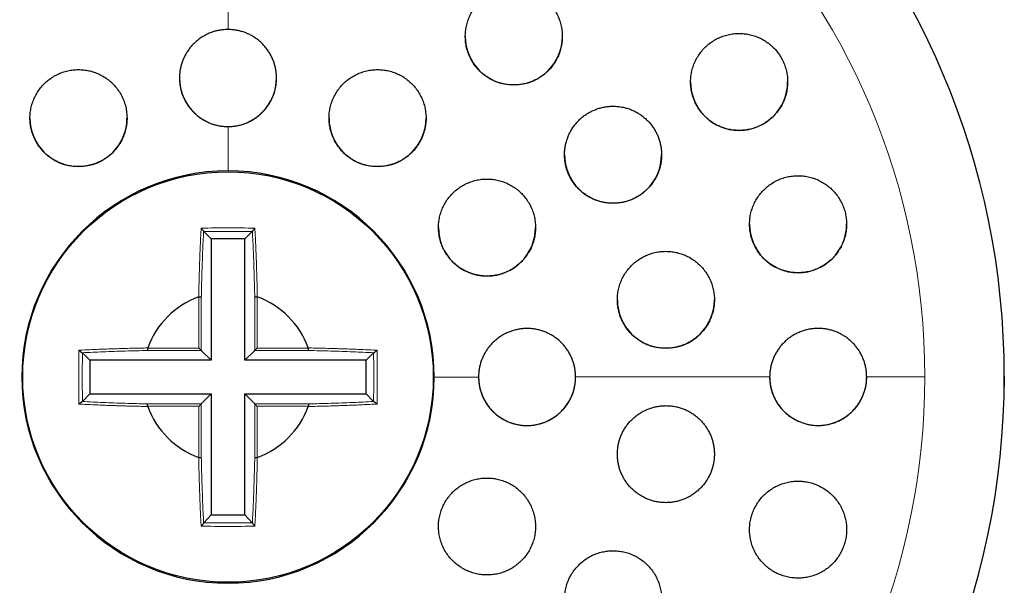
# Model space of a CAD drawing. Header units: millimetres. Extents: x 8 to 763, y 12 to 751.
# Tile 91 of 100: x 433 to 453, y 730 to 742. Entities that reach past the tile are written whole.
import ezdxf

# ---------------------------------------------------------------- set-up
doc = ezdxf.new("R2010")
doc.units = ezdxf.units.MM

msp = doc.modelspace()

# ---------------------------------------------------------------- linework, layer by layer
at = {"color": 252, "linetype": 'Continuous', "lineweight": 0}
for p, q in [((436.984, 742.727), (436.984, 741.726)), ((436.984, 739.726), (436.984, 738.812)), ((436.384, 735.159), (436.384, 736.214)), ((436.434, 736.21), (436.434, 735.109)), ((437.535, 735.109), (437.535, 736.21)), ((437.584, 736.214), (437.584, 735.159)), ((435.328, 735.159), (436.384, 735.159)), ((436.434, 735.109), (435.333, 735.109)), ((438.635, 735.109), (437.535, 735.109)), ((437.584, 735.159), (438.64, 735.159)), ((436.384, 733.959), (435.328, 733.959)), ((435.333, 734.009), (436.434, 734.009)), ((436.384, 732.903), (436.384, 733.959)), ((436.434, 734.009), (436.434, 732.908)), ((437.535, 734.009), (438.635, 734.009)), ((437.535, 732.908), (437.535, 734.009)), ((438.64, 733.959), (437.584, 733.959)), ((437.584, 733.959), (437.584, 732.903))]:
    msp.add_line(p, q, dxfattribs=at)
at = {"color": 7, "linetype": 'Continuous', "lineweight": 30}
for p, q in [((436.484, 737.561), (436.482, 737.565)), ((436.64, 737.409), (436.484, 737.561)), ((437.329, 737.409), (437.485, 737.561)), ((437.487, 737.565), (437.485, 737.561)), ((436.64, 737.409), (436.64, 734.909)), ((437.329, 737.409), (436.64, 737.409)), ((437.329, 734.909), (437.329, 737.409)), ((436.381, 736.214), (436.384, 736.215)), ((437.584, 736.215), (437.588, 736.214)), ((433.98, 735.062), (433.983, 735.06)), ((434.139, 734.909), (433.983, 735.06)), ((435.328, 735.159), (435.329, 735.162)), ((436.64, 734.909), (436.434, 735.109)), ((437.329, 734.909), (437.535, 735.109)), ((438.639, 735.162), (438.64, 735.159)), ((439.83, 734.909), (439.985, 735.06)), ((439.985, 735.06), (439.989, 735.062)), ((436.64, 734.909), (434.139, 734.909)), ((434.139, 734.909), (434.139, 734.219)), ((439.83, 734.909), (437.329, 734.909)), ((439.83, 734.219), (439.83, 734.909)), ((452.984, 734.574), (452.982, 734.374)), ((452.984, 734.57), (452.984, 734.573)), ((433.983, 734.06), (433.98, 734.058)), ((434.139, 734.219), (433.983, 734.06)), ((434.139, 734.219), (436.64, 734.219)), ((436.64, 734.219), (436.434, 734.009)), ((436.64, 734.219), (436.64, 731.718)), ((437.329, 734.219), (437.535, 734.009)), ((437.329, 734.219), (439.83, 734.219)), ((437.329, 731.718), (437.329, 734.219)), ((439.83, 734.219), (439.985, 734.06)), ((439.989, 734.058), (439.985, 734.06)), ((435.329, 733.955), (435.328, 733.959)), ((438.64, 733.959), (438.639, 733.955)), ((436.384, 732.902), (436.381, 732.904)), ((437.588, 732.904), (437.584, 732.902)), ((436.64, 731.718), (436.484, 731.559)), ((436.64, 731.718), (437.329, 731.718)), ((437.329, 731.718), (437.485, 731.559)), ((436.482, 731.555), (436.484, 731.559)), ((437.485, 731.559), (437.487, 731.555))]:
    msp.add_line(p, q, dxfattribs=at)
at = {"color": 252, "linetype": 'Continuous', "lineweight": 0, "flags": 128}
for points in [[(442.148, 734.562), (442.034, 734.562), (441.92, 734.562), (441.805, 734.562), (441.691, 734.562), (441.577, 734.562), (441.463, 734.562), (441.349, 734.562), (441.234, 734.562)], [(448.148, 734.564), (447.649, 734.564), (447.15, 734.564), (446.651, 734.563), (446.151, 734.563), (445.651, 734.563), (445.15, 734.563), (444.649, 734.563), (444.148, 734.563)], [(451.345, 734.565), (451.196, 734.565), (451.046, 734.565), (450.897, 734.565), (450.747, 734.565), (450.597, 734.565), (450.448, 734.565), (450.298, 734.565), (450.148, 734.565)]]:
    msp.add_lwpolyline(points, dxfattribs=at)
at = {"color": 7, "linetype": 'Continuous', "lineweight": 30}
msp.add_circle((436.984, 734.562), 4.231, dxfattribs=at)
for centre, radius, start, end in [((436.984, 734.573), 16, 0.0002, 179.9998), ((442.875, 741.585), 1, 180.0002, 359.9998), ((436.984, 740.727), 1, 180.0002, 359.9998), ((447.518, 740.647), 1, 180.0002, 359.9998), ((433.902, 739.901), 1, 180.0002, 359.9998), ((440.066, 739.901), 1, 180.0002, 359.9998), ((444.92, 739.147), 1, 180.0002, 359.9998), ((436.984, 734.562), 4.25, 90.0001, 0.0001), ((436.984, 734.562), 4.25, 0.0001, 90.0001), ((448.734, 737.713), 1, 180.0002, 359.9998), ((442.322, 737.645), 1, 180.0002, 359.9998), ((436.984, 734.559), 1.762, 110.0273, 159.9709), ((436.984, 734.559), 1.762, 20.0275, 69.9711), ((446.009, 736.156), 1, 180.0002, 359.9998), ((443.148, 734.563), 1, 180.0002, 359.9998), ((436.984, 734.57), 16, 313.1287, 360), ((449.148, 734.565), 1, 180.0002, 359.9998), ((436.984, 734.559), 1.762, 200.0275, 249.9711), ((436.984, 734.559), 1.762, 290.0273, 339.9709)]:
    msp.add_arc(centre, radius, start, end, dxfattribs=at)
at = {"color": 252, "linetype": 'Continuous', "lineweight": 0}
for centre, radius, start, end in [((436.984, 734.57), 16, 0.0002, 179.9998), ((436.984, 734.565), 14.361, 90.0001, 0.0001), ((436.984, 734.565), 14.361, 0.0001, 90.0001)]:
    msp.add_arc(centre, radius, start, end, dxfattribs=at)
at = {"color": 7, "linetype": 'Continuous', "lineweight": 30}
for points, knots in [([(442.875, 742.583), (442.837, 742.582), (442.762, 742.579), (442.651, 742.56), (442.542, 742.529), (442.438, 742.485), (442.34, 742.43), (442.248, 742.365), (442.164, 742.289), (442.089, 742.205), (442.024, 742.112), (441.969, 742.013), (441.927, 741.907), (441.896, 741.798), (441.878, 741.686), (441.873, 741.573), (441.88, 741.46), (441.9, 741.348), (441.933, 741.24), (441.978, 741.136), (442.034, 741.038), (442.1, 740.947), (442.176, 740.864), (442.261, 740.791), (442.353, 740.727), (442.451, 740.674), (442.555, 740.633), (442.663, 740.603), (442.774, 740.586), (442.885, 740.581), (442.997, 740.588), (443.107, 740.608), (443.215, 740.64), (443.318, 740.684), (443.416, 740.74), (443.507, 740.806), (443.591, 740.882), (443.665, 740.967), (443.73, 741.06), (443.783, 741.16), (443.825, 741.266), (443.855, 741.375), (443.872, 741.487), (443.877, 741.601), (443.868, 741.714), (443.847, 741.825), (443.814, 741.933), (443.768, 742.036), (443.712, 742.134), (443.645, 742.224), (443.568, 742.307), (443.483, 742.38), (443.39, 742.443), (443.291, 742.495), (443.187, 742.535), (443.082, 742.563), (442.977, 742.58), (442.909, 742.582), (442.875, 742.583)], [0, 0, 0, 0, 0.017937, 0.035932, 0.05387, 0.071803, 0.089793, 0.107727, 0.125735, 0.143801, 0.16181, 0.179866, 0.19798, 0.216035, 0.234061, 0.252144, 0.270169, 0.288099, 0.306087, 0.324016, 0.341829, 0.359699, 0.377511, 0.395236, 0.413018, 0.430744, 0.448449, 0.466211, 0.483916, 0.501677, 0.519494, 0.537256, 0.555123, 0.573047, 0.590915, 0.608895, 0.626932, 0.644912, 0.662961, 0.681067, 0.699116, 0.71716, 0.735261, 0.753304, 0.77127, 0.789293, 0.807257, 0.825106, 0.843012, 0.860861, 0.878607, 0.89641, 0.914156, 0.931858, 0.949617, 0.96732, 0.98366, 1, 1, 1, 1]), ([(436.984, 741.726), (436.957, 741.726), (436.901, 741.724), (436.818, 741.714), (436.736, 741.696), (436.655, 741.672), (436.577, 741.641), (436.502, 741.604), (436.429, 741.56), (436.361, 741.51), (436.298, 741.455), (436.239, 741.395), (436.185, 741.33), (436.137, 741.26), (436.096, 741.187), (436.06, 741.111), (436.031, 741.032), (436.008, 740.95), (435.993, 740.867), (435.985, 740.783), (435.983, 740.698), (435.989, 740.614), (436.003, 740.53), (436.022, 740.448), (436.049, 740.368), (436.083, 740.29), (436.123, 740.215), (436.169, 740.145), (436.222, 740.078), (436.279, 740.015), (436.342, 739.958), (436.408, 739.907), (436.48, 739.861), (436.555, 739.822), (436.632, 739.789), (436.712, 739.763), (436.795, 739.743), (436.886, 739.729), (436.949, 739.727), (436.984, 739.726)], [0, 0, 0, 0, 0.026272, 0.052727, 0.079757, 0.106987, 0.133259, 0.159713, 0.186741, 0.213967, 0.240276, 0.266767, 0.29383, 0.321091, 0.347475, 0.374042, 0.401183, 0.428522, 0.454976, 0.481613, 0.508828, 0.536242, 0.56273, 0.589401, 0.616653, 0.644106, 0.670576, 0.697231, 0.724467, 0.751906, 0.778315, 0.804908, 0.832083, 0.85946, 0.885792, 0.912307, 0.939402, 0.966697, 1, 1, 1, 1]), ([(436.984, 739.726), (437.012, 739.727), (437.067, 739.728), (437.15, 739.739), (437.233, 739.756), (437.314, 739.781), (437.392, 739.812), (437.467, 739.849), (437.539, 739.893), (437.608, 739.943), (437.671, 739.998), (437.73, 740.058), (437.783, 740.123), (437.831, 740.192), (437.873, 740.266), (437.909, 740.342), (437.938, 740.421), (437.96, 740.503), (437.976, 740.586), (437.984, 740.67), (437.985, 740.755), (437.979, 740.839), (437.966, 740.922), (437.946, 741.004), (437.919, 741.085), (437.885, 741.163), (437.845, 741.238), (437.799, 741.308), (437.747, 741.375), (437.689, 741.437), (437.627, 741.494), (437.56, 741.545), (437.489, 741.591), (437.414, 741.631), (437.336, 741.664), (437.256, 741.69), (437.174, 741.709), (437.083, 741.723), (437.019, 741.725), (436.984, 741.726)], [0, 0, 0, 0, 0.026364, 0.052727, 0.079758, 0.106988, 0.133355, 0.159907, 0.186743, 0.213969, 0.240373, 0.266961, 0.293833, 0.321094, 0.347573, 0.374236, 0.401185, 0.428524, 0.455276, 0.482076, 0.508828, 0.536242, 0.562729, 0.589401, 0.616653, 0.644106, 0.670877, 0.697696, 0.724467, 0.751905, 0.778411, 0.805103, 0.832084, 0.859461, 0.885889, 0.912502, 0.939403, 0.966698, 1, 1, 1, 1]), ([(447.518, 741.646), (447.481, 741.645), (447.405, 741.642), (447.293, 741.622), (447.183, 741.591), (447.079, 741.547), (446.98, 741.491), (446.887, 741.425), (446.803, 741.348), (446.728, 741.262), (446.663, 741.168), (446.609, 741.067), (446.567, 740.961), (446.538, 740.851), (446.521, 740.739), (446.517, 740.626), (446.525, 740.513), (446.547, 740.402), (446.58, 740.295), (446.625, 740.192), (446.681, 740.095), (446.748, 740.006), (446.823, 739.924), (446.908, 739.851), (446.999, 739.789), (447.098, 739.736), (447.201, 739.695), (447.309, 739.666), (447.419, 739.649), (447.531, 739.644), (447.642, 739.652), (447.753, 739.672), (447.861, 739.704), (447.965, 739.749), (448.064, 739.805), (448.155, 739.873), (448.239, 739.95), (448.314, 740.036), (448.378, 740.131), (448.431, 740.232), (448.472, 740.338), (448.501, 740.448), (448.517, 740.561), (448.52, 740.674), (448.511, 740.787), (448.489, 740.897), (448.454, 741.005), (448.408, 741.107), (448.352, 741.203), (448.285, 741.292), (448.208, 741.373), (448.123, 741.445), (448.031, 741.507), (447.933, 741.559), (447.829, 741.599), (447.724, 741.627), (447.62, 741.643), (447.552, 741.645), (447.518, 741.646)], [0, 0, 0, 0, 0.018143, 0.036343, 0.054487, 0.072626, 0.090823, 0.108963, 0.127157, 0.14541, 0.163603, 0.181736, 0.199928, 0.21806, 0.236019, 0.254036, 0.271993, 0.289744, 0.307552, 0.325303, 0.342904, 0.360563, 0.378165, 0.39574, 0.41337, 0.430946, 0.448625, 0.466359, 0.484039, 0.501908, 0.519833, 0.537703, 0.555769, 0.573892, 0.591958, 0.610141, 0.628383, 0.646566, 0.664734, 0.68296, 0.701127, 0.71915, 0.737231, 0.755253, 0.773067, 0.790939, 0.808752, 0.826388, 0.844081, 0.861718, 0.879285, 0.896908, 0.914475, 0.932108, 0.949797, 0.967432, 0.983716, 1, 1, 1, 1]), ([(433.902, 740.901), (433.865, 740.899), (433.79, 740.897), (433.68, 740.877), (433.572, 740.847), (433.468, 740.803), (433.369, 740.749), (433.278, 740.684), (433.194, 740.609), (433.119, 740.526), (433.054, 740.434), (433, 740.336), (432.957, 740.232), (432.926, 740.124), (432.907, 740.013), (432.9, 739.901), (432.907, 739.789), (432.925, 739.678), (432.957, 739.57), (433, 739.465), (433.054, 739.367), (433.12, 739.275), (433.195, 739.19), (433.28, 739.115), (433.372, 739.05), (433.471, 738.996), (433.576, 738.953), (433.684, 738.922), (433.796, 738.904), (433.908, 738.898), (434.021, 738.905), (434.132, 738.925), (434.24, 738.957), (434.343, 739.001), (434.442, 739.055), (434.533, 739.121), (434.616, 739.197), (434.69, 739.281), (434.754, 739.373), (434.808, 739.472), (434.85, 739.576), (434.881, 739.684), (434.899, 739.795), (434.905, 739.907), (434.897, 740.019), (434.878, 740.13), (434.846, 740.238), (434.802, 740.342), (434.747, 740.44), (434.681, 740.532), (434.604, 740.615), (434.52, 740.69), (434.427, 740.755), (434.327, 740.808), (434.222, 740.85), (434.116, 740.88), (434.009, 740.897), (433.938, 740.9), (433.902, 740.901)], [0, 0, 0, 0, 0.017812, 0.035681, 0.053494, 0.071307, 0.089177, 0.10699, 0.124789, 0.142645, 0.160445, 0.178258, 0.196129, 0.213942, 0.231799, 0.249712, 0.267569, 0.285478, 0.303444, 0.321353, 0.339302, 0.357308, 0.375256, 0.393214, 0.411229, 0.429187, 0.447119, 0.465108, 0.48304, 0.500923, 0.518864, 0.536746, 0.554579, 0.572468, 0.590301, 0.608103, 0.625962, 0.643765, 0.66157, 0.679433, 0.697239, 0.715079, 0.732977, 0.750818, 0.768711, 0.786661, 0.804554, 0.822493, 0.840489, 0.858427, 0.876386, 0.894402, 0.912361, 0.930304, 0.948305, 0.966249, 0.983124, 1, 1, 1, 1]), ([(440.066, 740.901), (440.029, 740.899), (439.954, 740.897), (439.843, 740.877), (439.734, 740.846), (439.63, 740.803), (439.532, 740.748), (439.44, 740.683), (439.356, 740.608), (439.282, 740.524), (439.216, 740.432), (439.162, 740.333), (439.119, 740.228), (439.088, 740.119), (439.07, 740.008), (439.064, 739.895), (439.071, 739.782), (439.091, 739.671), (439.123, 739.563), (439.167, 739.459), (439.222, 739.36), (439.288, 739.269), (439.364, 739.186), (439.448, 739.111), (439.541, 739.047), (439.639, 738.993), (439.744, 738.952), (439.852, 738.921), (439.963, 738.903), (440.075, 738.898), (440.187, 738.906), (440.297, 738.925), (440.405, 738.957), (440.509, 739.001), (440.607, 739.056), (440.698, 739.122), (440.781, 739.198), (440.855, 739.283), (440.92, 739.376), (440.973, 739.475), (441.016, 739.58), (441.046, 739.688), (441.063, 739.8), (441.068, 739.913), (441.06, 740.026), (441.04, 740.137), (441.007, 740.245), (440.962, 740.349), (440.906, 740.447), (440.84, 740.538), (440.763, 740.62), (440.678, 740.694), (440.586, 740.758), (440.486, 740.81), (440.382, 740.852), (440.276, 740.88), (440.17, 740.897), (440.101, 740.9), (440.066, 740.901)], [0, 0, 0, 0, 0.017879, 0.035815, 0.053693, 0.07157, 0.089504, 0.107381, 0.125296, 0.143267, 0.161182, 0.179134, 0.197143, 0.215094, 0.233051, 0.251064, 0.269021, 0.286948, 0.304933, 0.322859, 0.340736, 0.35867, 0.376547, 0.394375, 0.412259, 0.430086, 0.447887, 0.465745, 0.483546, 0.501354, 0.519219, 0.537028, 0.554874, 0.572778, 0.590625, 0.608524, 0.626479, 0.644378, 0.662321, 0.680321, 0.698264, 0.716223, 0.734239, 0.752198, 0.770137, 0.788134, 0.806074, 0.823967, 0.841919, 0.859812, 0.877653, 0.895552, 0.913393, 0.931199, 0.949061, 0.966867, 0.983433, 1, 1, 1, 1]), ([(444.92, 740.145), (444.893, 740.145), (444.837, 740.143), (444.754, 740.132), (444.671, 740.115), (444.589, 740.09), (444.51, 740.058), (444.435, 740.021), (444.362, 739.976), (444.294, 739.926), (444.229, 739.869), (444.171, 739.809), (444.117, 739.743), (444.069, 739.672), (444.027, 739.598), (443.993, 739.522), (443.964, 739.441), (443.942, 739.358), (443.928, 739.274), (443.92, 739.191), (443.92, 739.106), (443.927, 739.021), (443.941, 738.937), (443.961, 738.857), (443.989, 738.777), (444.024, 738.7), (444.064, 738.625), (444.11, 738.557), (444.162, 738.491), (444.22, 738.429), (444.283, 738.373), (444.349, 738.323), (444.42, 738.278), (444.494, 738.239), (444.572, 738.206), (444.651, 738.181), (444.733, 738.161), (444.816, 738.149), (444.901, 738.144), (444.984, 738.146), (445.068, 738.155), (445.151, 738.171), (445.233, 738.194), (445.311, 738.223), (445.388, 738.26), (445.461, 738.303), (445.531, 738.352), (445.595, 738.405), (445.656, 738.466), (445.711, 738.531), (445.76, 738.601), (445.803, 738.672), (445.84, 738.75), (445.871, 738.83), (445.894, 738.912), (445.91, 738.993), (445.919, 739.078), (445.921, 739.164), (445.916, 739.249), (445.904, 739.331), (445.885, 739.413), (445.859, 739.494), (445.826, 739.572), (445.788, 739.645), (445.742, 739.717), (445.691, 739.784), (445.635, 739.847), (445.574, 739.904), (445.508, 739.956), (445.438, 740.003), (445.364, 740.043), (445.289, 740.076), (445.21, 740.104), (445.121, 740.126), (445.024, 740.142), (444.955, 740.144), (444.92, 740.145)], [0, 0, 0, 0, 0.013295, 0.026589, 0.039884, 0.054141, 0.067435, 0.08073, 0.094024, 0.108276, 0.121591, 0.134907, 0.148223, 0.162503, 0.175792, 0.189081, 0.202371, 0.216629, 0.229846, 0.243063, 0.256281, 0.270464, 0.283595, 0.296727, 0.309859, 0.323947, 0.337017, 0.350087, 0.363158, 0.377173, 0.390233, 0.403292, 0.416352, 0.430349, 0.443452, 0.456556, 0.469659, 0.483698, 0.496881, 0.510064, 0.523248, 0.537371, 0.550636, 0.5639, 0.577164, 0.591379, 0.604691, 0.618003, 0.631315, 0.645588, 0.658892, 0.672196, 0.6855, 0.699772, 0.713015, 0.726259, 0.739502, 0.753714, 0.766871, 0.780029, 0.793186, 0.807304, 0.820389, 0.833473, 0.846558, 0.860591, 0.873647, 0.886704, 0.900229, 0.913755, 0.92684, 0.939924, 0.953008, 0.967028, 0.983514, 1, 1, 1, 1]), ([(448.734, 738.713), (448.696, 738.711), (448.62, 738.709), (448.508, 738.689), (448.398, 738.657), (448.293, 738.613), (448.194, 738.557), (448.101, 738.49), (448.017, 738.413), (447.942, 738.327), (447.877, 738.233), (447.824, 738.133), (447.782, 738.027), (447.753, 737.918), (447.736, 737.806), (447.732, 737.693), (447.74, 737.581), (447.761, 737.471), (447.794, 737.364), (447.838, 737.262), (447.894, 737.165), (447.96, 737.076), (448.035, 736.994), (448.119, 736.921), (448.21, 736.858), (448.308, 736.805), (448.412, 736.763), (448.52, 736.733), (448.631, 736.715), (448.743, 736.71), (448.856, 736.718), (448.967, 736.738), (449.076, 736.771), (449.181, 736.816), (449.28, 736.872), (449.371, 736.94), (449.455, 737.017), (449.53, 737.104), (449.593, 737.198), (449.646, 737.299), (449.687, 737.405), (449.716, 737.515), (449.732, 737.627), (449.735, 737.739), (449.726, 737.851), (449.704, 737.961), (449.671, 738.068), (449.625, 738.17), (449.569, 738.266), (449.503, 738.355), (449.427, 738.436), (449.343, 738.508), (449.251, 738.571), (449.152, 738.623), (449.048, 738.664), (448.943, 738.692), (448.838, 738.709), (448.768, 738.712), (448.734, 738.713)], [0, 0, 0, 0, 0.018185, 0.036427, 0.054612, 0.072797, 0.091041, 0.109226, 0.127385, 0.145602, 0.163761, 0.181766, 0.199829, 0.217833, 0.23563, 0.253484, 0.27128, 0.288906, 0.30659, 0.324216, 0.341785, 0.35941, 0.37698, 0.394625, 0.412325, 0.429971, 0.447793, 0.46567, 0.483493, 0.501517, 0.519599, 0.537624, 0.555791, 0.574016, 0.592183, 0.610368, 0.62861, 0.646793, 0.664858, 0.682981, 0.701045, 0.718908, 0.736828, 0.75469, 0.77236, 0.790087, 0.807756, 0.825327, 0.842954, 0.860526, 0.878132, 0.895795, 0.913402, 0.931162, 0.948978, 0.966739, 0.983369, 1, 1, 1, 1]), ([(442.322, 738.644), (442.285, 738.643), (442.21, 738.641), (442.098, 738.621), (441.99, 738.59), (441.886, 738.546), (441.787, 738.491), (441.695, 738.426), (441.611, 738.35), (441.536, 738.266), (441.471, 738.173), (441.417, 738.074), (441.374, 737.969), (441.344, 737.861), (441.326, 737.749), (441.32, 737.636), (441.327, 737.524), (441.347, 737.413), (441.379, 737.305), (441.423, 737.201), (441.479, 737.103), (441.544, 737.012), (441.62, 736.929), (441.704, 736.855), (441.797, 736.791), (441.895, 736.738), (441.999, 736.696), (442.108, 736.665), (442.218, 736.647), (442.331, 736.642), (442.443, 736.65), (442.554, 736.669), (442.662, 736.702), (442.766, 736.746), (442.864, 736.801), (442.955, 736.868), (443.039, 736.944), (443.113, 737.029), (443.177, 737.122), (443.231, 737.221), (443.273, 737.326), (443.302, 737.435), (443.32, 737.547), (443.324, 737.66), (443.316, 737.772), (443.296, 737.883), (443.263, 737.991), (443.218, 738.094), (443.162, 738.191), (443.096, 738.282), (443.019, 738.364), (442.934, 738.438), (442.842, 738.501), (442.743, 738.554), (442.638, 738.595), (442.533, 738.624), (442.427, 738.641), (442.357, 738.643), (442.322, 738.644)], [0, 0, 0, 0, 0.017946, 0.035949, 0.053895, 0.07184, 0.089842, 0.107787, 0.125745, 0.143761, 0.16172, 0.179664, 0.197665, 0.215609, 0.233509, 0.251467, 0.269367, 0.287215, 0.30512, 0.322968, 0.340777, 0.358642, 0.376451, 0.394252, 0.412109, 0.42991, 0.447737, 0.46562, 0.483447, 0.501322, 0.519254, 0.53713, 0.555056, 0.573038, 0.590964, 0.60892, 0.626933, 0.644889, 0.662842, 0.680851, 0.698803, 0.71672, 0.734694, 0.75261, 0.770474, 0.788395, 0.806258, 0.824076, 0.841952, 0.85977, 0.877569, 0.895425, 0.913224, 0.931039, 0.948911, 0.966727, 0.983363, 1, 1, 1, 1]), ([(436.431, 737.634), (436.437, 737.626), (436.449, 737.611), (436.464, 737.593), (436.472, 737.581), (436.477, 737.574), (436.481, 737.568), (436.481, 737.566), (436.482, 737.565)], [0, 0, 0, 0, 0.3379737, 0.5848794, 0.6863809, 0.7832807, 0.8850795, 1, 1, 1, 1]), ([(437.538, 737.634), (437.531, 737.626), (437.52, 737.611), (437.505, 737.593), (437.496, 737.581), (437.491, 737.574), (437.488, 737.568), (437.487, 737.566), (437.487, 737.565)], [0, 0, 0, 0, 0.337271, 0.584132, 0.685614, 0.782527, 0.884521, 1, 1, 1, 1]), ([(446.009, 737.155), (445.971, 737.153), (445.896, 737.151), (445.784, 737.131), (445.675, 737.099), (445.571, 737.056), (445.472, 737), (445.379, 736.934), (445.295, 736.858), (445.22, 736.773), (445.156, 736.68), (445.102, 736.58), (445.06, 736.475), (445.029, 736.366), (445.012, 736.255), (445.007, 736.143), (445.014, 736.031), (445.035, 735.92), (445.067, 735.813), (445.111, 735.71), (445.166, 735.613), (445.231, 735.522), (445.307, 735.439), (445.391, 735.366), (445.482, 735.302), (445.581, 735.248), (445.685, 735.206), (445.793, 735.176), (445.904, 735.158), (446.017, 735.152), (446.13, 735.16), (446.241, 735.18), (446.349, 735.212), (446.454, 735.257), (446.552, 735.313), (446.644, 735.38), (446.727, 735.456), (446.802, 735.542), (446.866, 735.635), (446.919, 735.735), (446.961, 735.841), (446.99, 735.95), (447.006, 736.061), (447.011, 736.174), (447.002, 736.286), (446.981, 736.396), (446.949, 736.503), (446.904, 736.605), (446.848, 736.702), (446.782, 736.792), (446.706, 736.875), (446.621, 736.948), (446.529, 737.011), (446.43, 737.064), (446.326, 737.105), (446.22, 737.134), (446.114, 737.151), (446.044, 737.153), (446.009, 737.155)], [0, 0, 0, 0, 0.018048, 0.036154, 0.054203, 0.072252, 0.090359, 0.108409, 0.126429, 0.144508, 0.162528, 0.18045, 0.19843, 0.216352, 0.234157, 0.25202, 0.269825, 0.287546, 0.305324, 0.323046, 0.340753, 0.358516, 0.376223, 0.39399, 0.411813, 0.42958, 0.447456, 0.465388, 0.483263, 0.50125, 0.519293, 0.53728, 0.555331, 0.57344, 0.591491, 0.609531, 0.627629, 0.645669, 0.663627, 0.681643, 0.699601, 0.717442, 0.73534, 0.75318, 0.770921, 0.788719, 0.80646, 0.824162, 0.841921, 0.859624, 0.877364, 0.895161, 0.912903, 0.930742, 0.948637, 0.966477, 0.983238, 1, 1, 1, 1]), ([(436.384, 736.214), (436.391, 736.215), (436.401, 736.217), (436.412, 736.217), (436.419, 736.217), (436.425, 736.216), (436.431, 736.214), (436.433, 736.212), (436.434, 736.21)], [0, 0, 0, 0, 0.265216, 0.381301, 0.492334, 0.604217, 0.722945, 1, 1, 1, 1]), ([(437.535, 736.21), (437.536, 736.212), (437.537, 736.214), (437.544, 736.216), (437.549, 736.217), (437.556, 736.217), (437.568, 736.217), (437.578, 736.215), (437.584, 736.214)], [0, 0, 0, 0, 0.277055, 0.395783, 0.507666, 0.618699, 0.734784, 1, 1, 1, 1]), ([(444.148, 734.563), (444.147, 734.59), (444.146, 734.646), (444.135, 734.729), (444.118, 734.811), (444.093, 734.892), (444.062, 734.971), (444.025, 735.046), (443.981, 735.118), (443.932, 735.186), (443.876, 735.249), (443.817, 735.308), (443.751, 735.362), (443.682, 735.41), (443.609, 735.451), (443.533, 735.487), (443.453, 735.516), (443.372, 735.538), (443.289, 735.554), (443.205, 735.562), (443.12, 735.563), (443.035, 735.557), (442.952, 735.544), (442.87, 735.524), (442.79, 735.497), (442.712, 735.463), (442.637, 735.423), (442.567, 735.377), (442.5, 735.325), (442.437, 735.267), (442.38, 735.205), (442.329, 735.138), (442.283, 735.066), (442.244, 734.992), (442.211, 734.914), (442.184, 734.834), (442.165, 734.752), (442.151, 734.661), (442.149, 734.597), (442.148, 734.562)], [0, 0, 0, 0, 0.026272, 0.052727, 0.079758, 0.106987, 0.133259, 0.16, 0.186741, 0.213967, 0.240276, 0.267053, 0.29383, 0.321091, 0.347475, 0.374329, 0.401183, 0.428522, 0.454976, 0.481613, 0.508828, 0.536242, 0.56273, 0.589401, 0.616653, 0.644106, 0.670576, 0.697231, 0.724468, 0.751906, 0.778315, 0.805199, 0.832083, 0.85946, 0.885792, 0.912597, 0.939402, 0.966697, 1, 1, 1, 1]), ([(450.148, 734.565), (450.147, 734.592), (450.146, 734.647), (450.135, 734.73), (450.118, 734.812), (450.094, 734.892), (450.064, 734.97), (450.027, 735.044), (449.984, 735.116), (449.935, 735.184), (449.88, 735.247), (449.821, 735.306), (449.757, 735.359), (449.688, 735.407), (449.616, 735.45), (449.54, 735.486), (449.461, 735.515), (449.38, 735.538), (449.297, 735.554), (449.213, 735.563), (449.128, 735.565), (449.042, 735.56), (448.958, 735.547), (448.876, 735.528), (448.794, 735.501), (448.715, 735.467), (448.64, 735.427), (448.569, 735.381), (448.501, 735.328), (448.438, 735.27), (448.38, 735.206), (448.329, 735.139), (448.283, 735.067), (448.243, 734.992), (448.21, 734.914), (448.184, 734.834), (448.165, 734.752), (448.151, 734.661), (448.149, 734.598), (448.148, 734.564)], [0, 0, 0, 0, 0.0259836, 0.0521485, 0.0788851, 0.1058187, 0.1318021, 0.1582465, 0.184691, 0.2116108, 0.2377354, 0.2643182, 0.2909012, 0.317956, 0.3443735, 0.3712546, 0.3981359, 0.4254951, 0.452188, 0.4790645, 0.5065192, 0.5341734, 0.5610033, 0.5880198, 0.6156261, 0.6434371, 0.6702014, 0.6971537, 0.7247023, 0.7524585, 0.7789821, 0.8059902, 0.832998, 0.8605101, 0.8867276, 0.9134221, 0.9401165, 0.9673063, 1, 1, 1, 1]), ([(433.911, 735.114), (433.919, 735.107), (433.933, 735.095), (433.952, 735.08), (433.964, 735.072), (433.971, 735.067), (433.976, 735.064), (433.978, 735.063), (433.98, 735.062)], [0, 0, 0, 0, 0.3373141, 0.584191, 0.6856759, 0.7825841, 0.8845603, 1, 1, 1, 1]), ([(435.328, 735.159), (435.327, 735.152), (435.326, 735.142), (435.326, 735.131), (435.326, 735.124), (435.327, 735.118), (435.329, 735.112), (435.331, 735.11), (435.333, 735.109)], [0, 0, 0, 0, 0.266061, 0.382306, 0.49341, 0.605286, 0.723885, 1, 1, 1, 1]), ([(436.384, 735.159), (436.391, 735.152), (436.403, 735.14), (436.417, 735.126), (436.425, 735.118), (436.429, 735.114), (436.433, 735.11), (436.434, 735.109), (436.434, 735.109)], [0, 0, 0, 0, 0.308903, 0.55627, 0.666112, 0.773009, 0.882564, 1, 1, 1, 1]), ([(437.535, 735.109), (437.535, 735.109), (437.536, 735.11), (437.539, 735.114), (437.544, 735.118), (437.552, 735.126), (437.565, 735.14), (437.578, 735.152), (437.584, 735.159)], [0, 0, 0, 0, 0.1174361, 0.2269912, 0.3338882, 0.4437296, 0.6910975, 1, 1, 1, 1]), ([(438.635, 735.109), (438.637, 735.11), (438.64, 735.112), (438.642, 735.118), (438.643, 735.124), (438.643, 735.131), (438.643, 735.142), (438.641, 735.152), (438.64, 735.159)], [0, 0, 0, 0, 0.2761148, 0.3947143, 0.5065899, 0.6176939, 0.7339393, 1, 1, 1, 1]), ([(439.989, 735.062), (439.99, 735.063), (439.993, 735.064), (439.998, 735.067), (440.005, 735.072), (440.017, 735.081), (440.036, 735.095), (440.05, 735.107), (440.058, 735.114)], [0, 0, 0, 0, 0.115275, 0.217159, 0.314086, 0.415683, 0.662818, 1, 1, 1, 1]), ([(442.148, 734.562), (442.149, 734.523), (442.152, 734.456), (442.167, 734.362), (442.187, 734.281), (442.214, 734.201), (442.248, 734.123), (442.288, 734.05), (442.334, 733.98), (442.386, 733.913), (442.443, 733.851), (442.505, 733.795), (442.572, 733.744), (442.643, 733.698), (442.718, 733.658), (442.795, 733.625), (442.875, 733.599), (442.958, 733.579), (443.041, 733.567), (443.126, 733.562), (443.21, 733.563), (443.294, 733.572), (443.378, 733.588), (443.459, 733.611), (443.538, 733.64), (443.615, 733.677), (443.688, 733.72), (443.757, 733.768), (443.822, 733.822), (443.882, 733.882), (443.937, 733.947), (443.986, 734.015), (444.029, 734.088), (444.067, 734.164), (444.097, 734.242), (444.12, 734.321), (444.136, 734.4), (444.146, 734.481), (444.147, 734.535), (444.148, 734.563)], [0, 0, 0, 0, 0.0376268, 0.0638822, 0.0903198, 0.1173317, 0.1445418, 0.1708149, 0.1972699, 0.2242977, 0.2515231, 0.2778566, 0.3043723, 0.3314613, 0.358748, 0.3851586, 0.411752, 0.438921, 0.4662888, 0.4927595, 0.5194138, 0.546647, 0.5740801, 0.6005676, 0.6272392, 0.6544923, 0.6819465, 0.7083995, 0.7350368, 0.7622565, 0.7896777, 0.8160602, 0.8426267, 0.8697742, 0.8971228, 0.9224201, 0.9478802, 0.9738519, 1, 1, 1, 1]), ([(448.148, 734.564), (448.148, 734.543), (448.149, 734.501), (448.156, 734.432), (448.168, 734.358), (448.189, 734.277), (448.216, 734.198), (448.25, 734.122), (448.29, 734.049), (448.335, 733.979), (448.387, 733.914), (448.444, 733.852), (448.506, 733.796), (448.572, 733.745), (448.642, 733.7), (448.717, 733.661), (448.794, 733.628), (448.874, 733.601), (448.956, 733.581), (449.04, 733.569), (449.125, 733.563), (449.21, 733.565), (449.295, 733.574), (449.379, 733.59), (449.461, 733.613), (449.54, 733.643), (449.618, 733.68), (449.692, 733.724), (449.761, 733.773), (449.826, 733.828), (449.887, 733.889), (449.942, 733.954), (449.991, 734.024), (450.033, 734.097), (450.07, 734.174), (450.099, 734.252), (450.121, 734.329), (450.136, 734.406), (450.146, 734.485), (450.147, 734.538), (450.148, 734.565)], [0, 0, 0, 0, 0.019798, 0.039676, 0.065594, 0.091691, 0.118353, 0.14521, 0.171201, 0.197369, 0.224097, 0.251017, 0.277243, 0.303648, 0.330615, 0.357774, 0.384301, 0.411009, 0.438287, 0.465762, 0.492525, 0.519472, 0.547003, 0.574735, 0.601565, 0.628582, 0.656192, 0.684008, 0.710701, 0.737582, 0.765059, 0.792744, 0.819155, 0.845753, 0.872943, 0.900338, 0.924861, 0.949535, 0.974685, 1, 1, 1, 1]), ([(433.911, 734.006), (433.919, 734.013), (433.933, 734.025), (433.952, 734.039), (433.964, 734.048), (433.971, 734.053), (433.976, 734.056), (433.978, 734.057), (433.98, 734.058)], [0, 0, 0, 0, 0.337974, 0.584879, 0.686381, 0.783281, 0.88508, 1, 1, 1, 1]), ([(439.989, 734.058), (439.99, 734.057), (439.992, 734.056), (439.998, 734.053), (440.005, 734.048), (440.017, 734.039), (440.036, 734.025), (440.05, 734.013), (440.058, 734.006)], [0, 0, 0, 0, 0.115206, 0.217138, 0.314089, 0.415614, 0.662474, 1, 1, 1, 1]), ([(435.328, 733.959), (435.327, 733.965), (435.326, 733.975), (435.326, 733.987), (435.326, 733.994), (435.327, 733.999), (435.329, 734.006), (435.331, 734.007), (435.333, 734.009)], [0, 0, 0, 0, 0.265216, 0.381301, 0.492334, 0.604217, 0.722945, 1, 1, 1, 1]), ([(436.384, 733.959), (436.391, 733.965), (436.403, 733.977), (436.417, 733.991), (436.425, 733.999), (436.429, 734.004), (436.433, 734.007), (436.434, 734.008), (436.434, 734.009)], [0, 0, 0, 0, 0.308903, 0.55627, 0.666112, 0.773009, 0.882564, 1, 1, 1, 1]), ([(437.535, 734.009), (437.535, 734.008), (437.536, 734.007), (437.539, 734.004), (437.544, 733.999), (437.552, 733.991), (437.565, 733.977), (437.578, 733.965), (437.584, 733.959)], [0, 0, 0, 0, 0.117436, 0.226991, 0.333888, 0.44373, 0.691097, 1, 1, 1, 1]), ([(438.635, 734.009), (438.637, 734.007), (438.64, 734.006), (438.642, 733.999), (438.643, 733.994), (438.643, 733.987), (438.643, 733.975), (438.641, 733.965), (438.64, 733.959)], [0, 0, 0, 0, 0.277055, 0.395783, 0.507666, 0.618699, 0.734784, 1, 1, 1, 1]), ([(446.009, 733.972), (445.981, 733.971), (445.925, 733.97), (445.842, 733.959), (445.759, 733.941), (445.677, 733.916), (445.599, 733.885), (445.523, 733.847), (445.45, 733.803), (445.382, 733.752), (445.318, 733.696), (445.26, 733.636), (445.206, 733.57), (445.158, 733.499), (445.117, 733.426), (445.082, 733.35), (445.053, 733.27), (445.031, 733.188), (445.017, 733.106), (445.009, 733.023), (445.008, 732.939), (445.015, 732.854), (445.028, 732.772), (445.048, 732.691), (445.075, 732.611), (445.108, 732.534), (445.148, 732.461), (445.193, 732.391), (445.245, 732.324), (445.302, 732.262), (445.364, 732.206), (445.431, 732.155), (445.502, 732.109), (445.576, 732.069), (445.654, 732.036), (445.734, 732.009), (445.816, 731.989), (445.901, 731.977), (445.985, 731.971), (446.069, 731.973), (446.154, 731.981), (446.238, 731.998), (446.32, 732.02), (446.399, 732.05), (446.476, 732.087), (446.55, 732.13), (446.619, 732.179), (446.684, 732.233), (446.744, 732.293), (446.799, 732.358), (446.848, 732.426), (446.891, 732.499), (446.928, 732.575), (446.958, 732.654), (446.981, 732.735), (446.998, 732.817), (447.007, 732.901), (447.01, 732.985), (447.005, 733.068), (446.994, 733.151), (446.975, 733.233), (446.95, 733.313), (446.918, 733.391), (446.88, 733.465), (446.836, 733.536), (446.786, 733.604), (446.73, 733.666), (446.67, 733.724), (446.604, 733.777), (446.534, 733.825), (446.46, 733.866), (446.384, 733.9), (446.304, 733.929), (446.214, 733.952), (446.116, 733.969), (446.045, 733.971), (446.009, 733.972)], [0, 0, 0, 0, 0.0133142, 0.0266283, 0.040328, 0.0540275, 0.0673423, 0.080657, 0.0943617, 0.1080663, 0.1213252, 0.1345841, 0.1482332, 0.1618823, 0.1750556, 0.1882289, 0.2017885, 0.215348, 0.2284617, 0.2415755, 0.2550708, 0.2685661, 0.2816718, 0.2947776, 0.3082615, 0.3217455, 0.3348977, 0.3480499, 0.3615796, 0.3751094, 0.3883425, 0.4015756, 0.4151885, 0.4288014, 0.4421152, 0.455429, 0.4691268, 0.4828247, 0.4961838, 0.5095428, 0.5232905, 0.5370381, 0.5503864, 0.5637346, 0.5774743, 0.5912138, 0.6044995, 0.617785, 0.6314617, 0.6451383, 0.6583374, 0.6715364, 0.6851232, 0.69871, 0.7118373, 0.7249646, 0.7384749, 0.7519852, 0.7650867, 0.7781883, 0.7916688, 0.8051494, 0.8182818, 0.8314143, 0.8449241, 0.8584339, 0.8716402, 0.8848466, 0.8984317, 0.9120168, 0.9253083, 0.9385997, 0.9522738, 0.9659478, 0.9828782, 1, 1, 1, 1]), ([(436.384, 732.903), (436.391, 732.902), (436.401, 732.9), (436.412, 732.9), (436.419, 732.9), (436.425, 732.901), (436.431, 732.903), (436.433, 732.906), (436.434, 732.908)], [0, 0, 0, 0, 0.266061, 0.382306, 0.49341, 0.605286, 0.723885, 1, 1, 1, 1]), ([(437.535, 732.908), (437.536, 732.906), (437.537, 732.903), (437.544, 732.901), (437.549, 732.9), (437.556, 732.9), (437.568, 732.9), (437.578, 732.902), (437.584, 732.903)], [0, 0, 0, 0, 0.276115, 0.394714, 0.50659, 0.617694, 0.733939, 1, 1, 1, 1]), ([(442.322, 732.48), (442.285, 732.479), (442.21, 732.477), (442.099, 732.457), (441.991, 732.426), (441.887, 732.383), (441.788, 732.328), (441.696, 732.263), (441.612, 732.188), (441.538, 732.103), (441.473, 732.012), (441.419, 731.913), (441.376, 731.809), (441.345, 731.701), (441.326, 731.591), (441.32, 731.478), (441.327, 731.366), (441.346, 731.256), (441.377, 731.148), (441.42, 731.044), (441.475, 730.946), (441.54, 730.854), (441.615, 730.77), (441.7, 730.696), (441.792, 730.631), (441.891, 730.576), (441.995, 730.534), (442.104, 730.503), (442.215, 730.484), (442.328, 730.479), (442.441, 730.486), (442.552, 730.505), (442.66, 730.537), (442.764, 730.581), (442.863, 730.637), (442.954, 730.703), (443.037, 730.779), (443.112, 730.863), (443.176, 730.956), (443.229, 731.055), (443.271, 731.159), (443.301, 731.267), (443.319, 731.378), (443.324, 731.49), (443.317, 731.602), (443.297, 731.712), (443.265, 731.82), (443.221, 731.923), (443.166, 732.021), (443.1, 732.113), (443.024, 732.196), (442.939, 732.27), (442.847, 732.335), (442.747, 732.388), (442.643, 732.43), (442.536, 732.459), (442.429, 732.477), (442.358, 732.479), (442.322, 732.48)], [0, 0, 0, 0, 0.017879, 0.035815, 0.053694, 0.071576, 0.089514, 0.107395, 0.125238, 0.143139, 0.160982, 0.178789, 0.196652, 0.214459, 0.232261, 0.250119, 0.267921, 0.285751, 0.303638, 0.321469, 0.339349, 0.357286, 0.375167, 0.393096, 0.411083, 0.429013, 0.44697, 0.464984, 0.482941, 0.500891, 0.518899, 0.536849, 0.554761, 0.57273, 0.590642, 0.608501, 0.626417, 0.644276, 0.662091, 0.679963, 0.697778, 0.715578, 0.733433, 0.751233, 0.769051, 0.786926, 0.804744, 0.822608, 0.840529, 0.858392, 0.876308, 0.894281, 0.912197, 0.930149, 0.948159, 0.966111, 0.983055, 1, 1, 1, 1]), ([(448.734, 732.416), (448.696, 732.415), (448.621, 732.412), (448.509, 732.392), (448.4, 732.361), (448.296, 732.317), (448.196, 732.262), (448.104, 732.196), (448.02, 732.119), (447.945, 732.035), (447.881, 731.942), (447.827, 731.843), (447.785, 731.739), (447.755, 731.631), (447.737, 731.521), (447.732, 731.41), (447.738, 731.299), (447.758, 731.189), (447.789, 731.083), (447.831, 730.98), (447.885, 730.883), (447.95, 730.792), (448.024, 730.708), (448.108, 730.633), (448.199, 730.568), (448.298, 730.513), (448.402, 730.47), (448.511, 730.439), (448.623, 730.42), (448.737, 730.414), (448.851, 730.421), (448.963, 730.441), (449.073, 730.473), (449.178, 730.518), (449.277, 730.574), (449.369, 730.641), (449.452, 730.718), (449.526, 730.803), (449.59, 730.896), (449.643, 730.996), (449.684, 731.1), (449.714, 731.208), (449.731, 731.318), (449.736, 731.429), (449.728, 731.54), (449.708, 731.65), (449.676, 731.756), (449.633, 731.859), (449.578, 731.956), (449.513, 732.046), (449.438, 732.129), (449.354, 732.203), (449.262, 732.268), (449.163, 732.322), (449.058, 732.364), (448.95, 732.394), (448.842, 732.413), (448.77, 732.415), (448.734, 732.416)], [0, 0, 0, 0, 0.018034, 0.036124, 0.054157, 0.072198, 0.090297, 0.108336, 0.126233, 0.144187, 0.162083, 0.17978, 0.197534, 0.215231, 0.232811, 0.250447, 0.268027, 0.28562, 0.303268, 0.320862, 0.338591, 0.356375, 0.374105, 0.392035, 0.410022, 0.427953, 0.446065, 0.464234, 0.482346, 0.50054, 0.518792, 0.536986, 0.555122, 0.573317, 0.591453, 0.609417, 0.627439, 0.645402, 0.663156, 0.680968, 0.698722, 0.716325, 0.733983, 0.751586, 0.769159, 0.786787, 0.80436, 0.822036, 0.839767, 0.857444, 0.87531, 0.893232, 0.9111, 0.929164, 0.947285, 0.96535, 0.982675, 1, 1, 1, 1]), ([(436.482, 731.555), (436.481, 731.554), (436.481, 731.552), (436.477, 731.546), (436.472, 731.539), (436.464, 731.527), (436.449, 731.508), (436.437, 731.494), (436.431, 731.486)], [0, 0, 0, 0, 0.115206, 0.217138, 0.314089, 0.415614, 0.662474, 1, 1, 1, 1]), ([(437.487, 731.555), (437.487, 731.554), (437.488, 731.552), (437.492, 731.546), (437.496, 731.539), (437.505, 731.527), (437.52, 731.508), (437.531, 731.494), (437.538, 731.486)], [0, 0, 0, 0, 0.115275, 0.217159, 0.314086, 0.415683, 0.662818, 1, 1, 1, 1]), ([(444.92, 730.981), (444.883, 730.98), (444.808, 730.977), (444.697, 730.958), (444.589, 730.927), (444.485, 730.883), (444.386, 730.829), (444.294, 730.763), (444.21, 730.688), (444.136, 730.604), (444.071, 730.512), (444.017, 730.414), (443.974, 730.311), (443.943, 730.203), (443.925, 730.093), (443.918, 729.981), (443.924, 729.869), (443.943, 729.759), (443.974, 729.652), (444.017, 729.548), (444.071, 729.45), (444.136, 729.358), (444.211, 729.274), (444.295, 729.199), (444.387, 729.133), (444.486, 729.078), (444.59, 729.035), (444.699, 729.004), (444.811, 728.985), (444.924, 728.979), (445.038, 728.986), (445.149, 729.006), (445.258, 729.038), (445.362, 729.082), (445.461, 729.138), (445.552, 729.204), (445.635, 729.28), (445.71, 729.364), (445.774, 729.457), (445.827, 729.555), (445.869, 729.659), (445.899, 729.767), (445.917, 729.877), (445.922, 729.989), (445.915, 730.1), (445.896, 730.21), (445.864, 730.318), (445.821, 730.421), (445.766, 730.519), (445.701, 730.61), (445.625, 730.694), (445.54, 730.769), (445.448, 730.833), (445.349, 730.887), (445.244, 730.93), (445.136, 730.96), (445.028, 730.978), (444.956, 730.98), (444.92, 730.981)], [0, 0, 0, 0, 0.0178801, 0.0358168, 0.0536963, 0.0715807, 0.0895223, 0.1074062, 0.1252063, 0.1430636, 0.1608635, 0.1785826, 0.1963583, 0.2140776, 0.2317856, 0.24955, 0.2672585, 0.2850295, 0.3028568, 0.3206284, 0.3385093, 0.3564468, 0.3743282, 0.3923189, 0.4103667, 0.4283575, 0.44641, 0.46452, 0.4825723, 0.5006103, 0.5187062, 0.5367437, 0.5546967, 0.5727074, 0.5906599, 0.6084952, 0.6263879, 0.6442229, 0.6619605, 0.6797549, 0.6974925, 0.7151949, 0.7329537, 0.7506565, 0.7684007, 0.7862011, 0.8039459, 0.8217905, 0.8396914, 0.8575365, 0.8754968, 0.8935139, 0.9114744, 0.9295155, 0.947614, 0.9656549, 0.9828275, 1, 1, 1, 1])]:
    msp.add_open_spline(points, degree=3, knots=knots, dxfattribs=at)
at = {"color": 252, "linetype": 'Continuous', "lineweight": 0}
for points, knots in [([(436.381, 736.214), (436.382, 736.259), (436.383, 736.352), (436.387, 736.497), (436.39, 736.621), (436.393, 736.723), (436.395, 736.801), (436.398, 736.879), (436.4, 736.952), (436.403, 737.046), (436.408, 737.166), (436.415, 737.317), (436.422, 737.475), (436.428, 737.58), (436.431, 737.634)], [0, 0, 0, 0, 0.091055, 0.189247, 0.29459, 0.346734, 0.400466, 0.455785, 0.509566, 0.553479, 0.655927, 0.764497, 0.879189, 1, 1, 1, 1]), ([(436.431, 737.634), (436.523, 737.634), (436.708, 737.636), (436.985, 737.636), (437.262, 737.636), (437.446, 737.634), (437.538, 737.634)], [0, 0, 0, 0, 0.250751, 0.500963, 0.75019, 1, 1, 1, 1]), ([(436.482, 737.563), (436.478, 737.492), (436.471, 737.35), (436.461, 737.13), (436.453, 736.907), (436.445, 736.679), (436.439, 736.446), (436.436, 736.289), (436.434, 736.21)], [0, 0, 0, 0, 0.166266, 0.332132, 0.498021, 0.664351, 0.831541, 1, 1, 1, 1]), ([(437.485, 737.561), (437.401, 737.562), (437.235, 737.563), (436.984, 737.563), (436.734, 737.563), (436.567, 737.562), (436.484, 737.561)], [0, 0, 0, 0, 0.250162, 0.499927, 0.749729, 1, 1, 1, 1]), ([(437.535, 736.21), (437.533, 736.289), (437.53, 736.446), (437.523, 736.679), (437.516, 736.907), (437.507, 737.13), (437.498, 737.35), (437.49, 737.492), (437.487, 737.563)], [0, 0, 0, 0, 0.168459, 0.335649, 0.501979, 0.667868, 0.833734, 1, 1, 1, 1]), ([(437.538, 737.634), (437.541, 737.582), (437.546, 737.482), (437.553, 737.332), (437.559, 737.212), (437.562, 737.12), (437.565, 737.055), (437.567, 736.991), (437.57, 736.921), (437.573, 736.814), (437.577, 736.676), (437.582, 736.513), (437.585, 736.36), (437.587, 736.261), (437.588, 736.214)], [0, 0, 0, 0, 0.1149288, 0.2243394, 0.3282291, 0.3752921, 0.4211281, 0.4657373, 0.5122265, 0.5684439, 0.6882011, 0.8000454, 0.9039742, 1, 1, 1, 1]), ([(433.911, 734.006), (433.91, 734.099), (433.908, 734.283), (433.908, 734.561), (433.908, 734.838), (433.91, 735.022), (433.911, 735.114)], [0, 0, 0, 0, 0.250751, 0.500963, 0.75019, 1, 1, 1, 1]), ([(433.911, 735.114), (433.962, 735.116), (434.062, 735.122), (434.212, 735.129), (434.332, 735.134), (434.424, 735.137), (434.488, 735.14), (434.553, 735.142), (434.623, 735.144), (434.729, 735.148), (434.867, 735.152), (435.031, 735.156), (435.183, 735.159), (435.282, 735.161), (435.329, 735.162)], [0, 0, 0, 0, 0.114929, 0.224339, 0.328229, 0.375292, 0.421128, 0.465737, 0.512226, 0.568444, 0.688201, 0.800045, 0.903974, 1, 1, 1, 1]), ([(435.333, 735.109), (435.254, 735.107), (435.097, 735.104), (434.865, 735.098), (434.637, 735.091), (434.413, 735.083), (434.194, 735.073), (434.052, 735.066), (433.981, 735.062)], [0, 0, 0, 0, 0.168459, 0.335649, 0.501979, 0.667868, 0.833734, 1, 1, 1, 1]), ([(433.983, 735.06), (433.983, 734.977), (433.981, 734.81), (433.981, 734.56), (433.981, 734.31), (433.983, 734.143), (433.983, 734.06)], [0, 0, 0, 0, 0.250162, 0.499927, 0.749729, 1, 1, 1, 1]), ([(439.987, 735.062), (439.916, 735.066), (439.774, 735.073), (439.555, 735.083), (439.332, 735.091), (439.104, 735.098), (438.872, 735.104), (438.714, 735.107), (438.635, 735.109)], [0, 0, 0, 0, 0.166266, 0.332132, 0.498021, 0.664351, 0.831541, 1, 1, 1, 1]), ([(438.639, 735.162), (438.684, 735.161), (438.778, 735.16), (438.922, 735.157), (439.046, 735.153), (439.149, 735.151), (439.226, 735.148), (439.304, 735.146), (439.377, 735.143), (439.472, 735.14), (439.591, 735.136), (439.742, 735.129), (439.899, 735.122), (440.004, 735.116), (440.058, 735.114)], [0, 0, 0, 0, 0.091055, 0.189247, 0.29459, 0.346734, 0.400466, 0.455785, 0.509566, 0.553479, 0.655927, 0.764497, 0.879189, 1, 1, 1, 1]), ([(439.985, 734.06), (439.986, 734.143), (439.987, 734.31), (439.988, 734.56), (439.987, 734.81), (439.986, 734.977), (439.985, 735.06)], [0, 0, 0, 0, 0.250162, 0.499927, 0.749729, 1, 1, 1, 1]), ([(440.058, 735.114), (440.059, 735.021), (440.06, 734.837), (440.061, 734.559), (440.06, 734.282), (440.059, 734.098), (440.058, 734.006)], [0, 0, 0, 0, 0.2507514, 0.5009625, 0.7501895, 1, 1, 1, 1]), ([(433.981, 734.058), (434.052, 734.054), (434.194, 734.046), (434.413, 734.036), (434.637, 734.027), (434.865, 734.02), (435.097, 734.013), (435.254, 734.01), (435.333, 734.009)], [0, 0, 0, 0, 0.166266, 0.332132, 0.498021, 0.664351, 0.831541, 1, 1, 1, 1]), ([(438.635, 734.009), (438.714, 734.01), (438.872, 734.013), (439.104, 734.02), (439.332, 734.027), (439.555, 734.036), (439.774, 734.046), (439.916, 734.054), (439.987, 734.058)], [0, 0, 0, 0, 0.168459, 0.335649, 0.501979, 0.667868, 0.833734, 1, 1, 1, 1]), ([(435.329, 733.955), (435.284, 733.956), (435.191, 733.958), (435.047, 733.961), (434.922, 733.964), (434.82, 733.967), (434.743, 733.97), (434.665, 733.972), (434.592, 733.975), (434.497, 733.978), (434.377, 733.983), (434.227, 733.99), (434.069, 733.997), (433.964, 734.003), (433.911, 734.006)], [0, 0, 0, 0, 0.091055, 0.189247, 0.29459, 0.346734, 0.400466, 0.455785, 0.509566, 0.553479, 0.655927, 0.764497, 0.879189, 1, 1, 1, 1]), ([(440.058, 734.006), (440.007, 734.003), (439.907, 733.998), (439.757, 733.991), (439.637, 733.985), (439.545, 733.981), (439.48, 733.979), (439.416, 733.976), (439.346, 733.974), (439.24, 733.97), (439.101, 733.966), (438.938, 733.961), (438.785, 733.958), (438.687, 733.956), (438.639, 733.955)], [0, 0, 0, 0, 0.114929, 0.224339, 0.328229, 0.375292, 0.421128, 0.465737, 0.512226, 0.568444, 0.688201, 0.800045, 0.903974, 1, 1, 1, 1]), ([(436.431, 731.486), (436.428, 731.537), (436.422, 731.637), (436.415, 731.787), (436.41, 731.907), (436.406, 731.999), (436.404, 732.063), (436.401, 732.128), (436.399, 732.198), (436.395, 732.304), (436.391, 732.442), (436.387, 732.605), (436.384, 732.758), (436.382, 732.856), (436.381, 732.904)], [0, 0, 0, 0, 0.114929, 0.224339, 0.328229, 0.375292, 0.421128, 0.465737, 0.512226, 0.568444, 0.688201, 0.800045, 0.903974, 1, 1, 1, 1]), ([(436.434, 732.908), (436.436, 732.829), (436.439, 732.671), (436.445, 732.439), (436.453, 732.212), (436.461, 731.989), (436.471, 731.77), (436.478, 731.628), (436.482, 731.557)], [0, 0, 0, 0, 0.168459, 0.335649, 0.501979, 0.667868, 0.833734, 1, 1, 1, 1]), ([(437.487, 731.557), (437.49, 731.628), (437.498, 731.77), (437.507, 731.989), (437.516, 732.212), (437.523, 732.439), (437.53, 732.671), (437.533, 732.829), (437.535, 732.908)], [0, 0, 0, 0, 0.166266, 0.332132, 0.498021, 0.664351, 0.831541, 1, 1, 1, 1]), ([(437.588, 732.904), (437.587, 732.859), (437.585, 732.765), (437.582, 732.621), (437.579, 732.497), (437.576, 732.395), (437.574, 732.317), (437.571, 732.239), (437.569, 732.167), (437.565, 732.072), (437.56, 731.952), (437.554, 731.802), (437.547, 731.645), (437.541, 731.54), (437.538, 731.486)], [0, 0, 0, 0, 0.091055, 0.189247, 0.29459, 0.346734, 0.400466, 0.455785, 0.509566, 0.553479, 0.655927, 0.764497, 0.879189, 1, 1, 1, 1]), ([(437.538, 731.486), (437.446, 731.485), (437.261, 731.484), (436.984, 731.483), (436.707, 731.484), (436.523, 731.485), (436.431, 731.486)], [0, 0, 0, 0, 0.250738, 0.500916, 0.750174, 1, 1, 1, 1]), ([(436.484, 731.559), (436.567, 731.558), (436.734, 731.557), (436.984, 731.557), (437.235, 731.557), (437.401, 731.558), (437.485, 731.559)], [0, 0, 0, 0, 0.250162, 0.499927, 0.749729, 1, 1, 1, 1])]:
    msp.add_open_spline(points, degree=3, knots=knots, dxfattribs=at)

doc.saveas('drawing.dxf')
